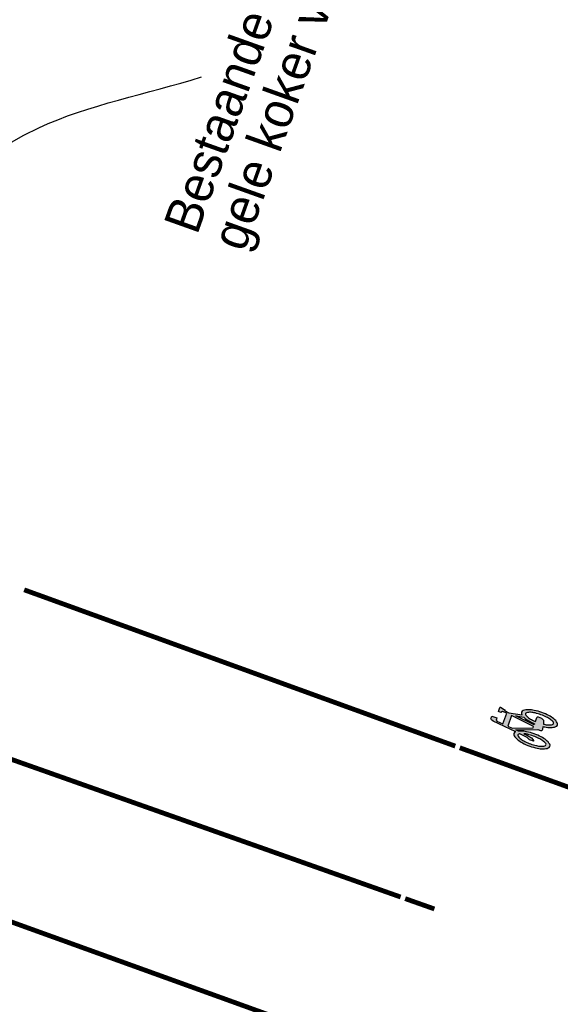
# Model space of a CAD drawing. Header units: metres. Extents: x 136326 to 138181, y 453212 to 454732.
# Tile 31 of 55: x 136621 to 136632, y 453901 to 453922. Entities that reach past the tile are written whole.
import ezdxf

# ---------------------------------------------------------------- set-up
doc = ezdxf.new("R2010")
doc.units = ezdxf.units.M
doc.linetypes.add('LIJN1-1', pattern=[2, 1, -1])
for name, color, linetype in [('-DR-nw-inr-bebording-txt', 2, 'Continuous'), ('-DR-nw-inr-verkeersbordpaal', 7, 'Continuous'), ('-DR-nw-mk-streep 1-1', 250, 'LIJN1-1'), ('-DR-nw-mk-streep ononderbroken', 7, 'Continuous'), ('-DR-nw-mk-symbolen', 7, 'Continuous')]:
    doc.layers.add(name, color=color, linetype=linetype)
doc.styles.add('Drong', font='txt', dxfattribs={"height": 1.8})
doc.styles.add('eurostile', font='txt')
doc.dimstyles.new('Drong', dxfattribs={"dimtxt": 1.8, "dimasz": 2.5, "dimexe": 0, "dimexo": 0, "dimgap": 0.9, "dimtad": 1, "dimzin": 0, "dimdsep": 46, "dimtxsty": 'Drong', "dimblk": 'dimblk-wit', "dimcen": 0, "dimse1": 1, "dimse2": 1, "dimclrd": 256, "dimclre": 1, "dimclrt": 7, "dimadec": 0, "dimazin": 0, "dimtfac": 1, "dimtmove": 0, "dimatfit": 3, "dimfxl": 1, "dimtolj": 1, "dimtzin": 0, "dimarcsym": 0})

# ---------------------------------------------------------------- blocks, each defined once
blk = doc.blocks.new('N-SVW-MARKERING_SYMBOOL_FIETS_1.35')
h = blk.add_hatch(color=256)
h.paths.add_polyline_path([(-0.04499837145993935, 1.349999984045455), (-0.06976901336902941, 1.349999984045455), (-0.06976901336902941, 1.35), (-0.0945396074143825, 1.35, 0.2360683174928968), (-0.1193102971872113, 1.325229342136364), (-0.131695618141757, 1.288073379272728), (-0.1832587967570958, 0.7663029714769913, 0.006813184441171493), (-0.1885121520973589, 0.7728116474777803, 0.2231196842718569), (-0.2307781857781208, 0.7926605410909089, 0.2231196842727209), (-0.2730442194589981, 0.7728116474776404, 0.09064812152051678), (-0.3271133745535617, 0.6765780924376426, 0.04745077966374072), (-0.3555239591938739, 0.5585754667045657, 0.03537354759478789), (-0.3670167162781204, 0.3963302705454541, 0.03537354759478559), (-0.3555239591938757, 0.2340850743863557, 0.04745077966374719), (-0.3271133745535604, 0.1160824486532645, 0.09064812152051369), (-0.2730442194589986, 0.01984889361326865, 0.2231196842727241), (-0.2307781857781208, -2.710505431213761e-20, 0.223119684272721), (-0.1885121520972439, 0.01984889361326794, 0.0906481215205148), (-0.1344429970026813, 0.116082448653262, 0.04745077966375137), (-0.1060324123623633, 0.2340850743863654, 0.03537354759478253), (-0.0945396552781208, 0.3963302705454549, 0.03537354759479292), (-0.1060324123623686, 0.5585754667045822, 0.04745077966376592), (-0.1344429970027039, 0.6765780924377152, 0.038863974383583), (-0.1533803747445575, 0.7202944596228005), (-0.1478054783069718, 0.7834766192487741), (0.01692823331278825, 0.3546412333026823), (0.01692823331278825, 0.2972477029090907, 0.5446649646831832), (0.05408419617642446, 0.2600917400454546), (0.1103382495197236, 0.2722041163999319, 0.008345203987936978), (0.1151182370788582, 0.2340850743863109, 0.04745077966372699), (0.1435288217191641, 0.1160824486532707, 0.09064812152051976), (0.1975979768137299, 0.01984889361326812, 0.2231196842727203), (0.2398640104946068, -2.710505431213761e-20, 0.2231196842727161), (0.2821300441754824, 0.01984889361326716, 0.09064812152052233), (0.336199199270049, 0.1160824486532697, 0.04745077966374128), (0.3646097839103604, 0.2340850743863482, 0.03537354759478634), (0.376102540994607, 0.3963302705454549, 0.03537354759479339), (0.3646097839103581, 0.5585754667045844, 0.04745077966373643), (0.3361991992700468, 0.6765780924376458, 0.09064812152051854), (0.2821300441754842, 0.7728116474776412, 0.22311968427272), (0.2398640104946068, 0.7926605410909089, 0.2231196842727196), (0.1975979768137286, 0.7728116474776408, 0.006813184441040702), (0.1923446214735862, 0.7663029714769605), (0.1407814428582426, 1.040366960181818), (0.1531667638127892, 1.139449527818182), (0.165552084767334, 1.127064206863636), (0.1903227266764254, 1.238532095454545, 0.5489458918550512), (0.1779374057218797, 1.25091741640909), (0.091240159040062, 1.25091741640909), (0.091240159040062, 1.201376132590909), (0.1226163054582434, 1.169999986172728), (0.1160108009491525, 1.077522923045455), (-0.1218602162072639, 1.077522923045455), (-0.1098166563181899, 1.214016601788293, -0.2817769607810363), (-0.06976901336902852, 1.238532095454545), (-0.04499837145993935, 1.238532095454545)])
h.paths.add_polyline_path([(0.1036254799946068, 0.9660550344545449), (0.04169887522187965, 0.4582568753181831), (0.01692823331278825, 0.4582568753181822), (-0.1403706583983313, 0.8677379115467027), (-0.131695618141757, 0.966055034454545)], flags=16)
h.paths.add_polyline_path([(0.1283961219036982, 0.8793577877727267), (0.1608345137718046, 0.7171658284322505, 0.03598583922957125), (0.1435288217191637, 0.6765780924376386, 0.04745077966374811), (0.1151182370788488, 0.5585754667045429, 0.02190482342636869), (0.1052926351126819, 0.4582568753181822), (0.07885483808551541, 0.4582568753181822)], flags=16)
h.paths.add_polyline_path([(-0.2051783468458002, 0.6923682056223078, -0.01664003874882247), (-0.1957776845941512, 0.677412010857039), (-0.2183928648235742, 0.5077981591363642), (-0.2431635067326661, 0.4458715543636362), (-0.2431635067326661, 0.3715596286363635, 0.7207592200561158), (-0.2307781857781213, 0.3591743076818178, 0.1622776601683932), (-0.2183928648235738, 0.3715596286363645), (-0.1936222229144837, 0.4211009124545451), (-0.1688515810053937, 0.5449541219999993), (-0.1643679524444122, 0.5957685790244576, -0.03090717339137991), (-0.1514351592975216, 0.5235743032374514, -0.02887400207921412), (-0.1440809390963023, 0.3963302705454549, -0.0288740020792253), (-0.1514351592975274, 0.2690862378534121, -0.03940657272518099), (-0.169473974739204, 0.177386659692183, -0.08052682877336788), (-0.2051783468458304, 0.1002923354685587, -0.249059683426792), (-0.2307781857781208, 0.08669724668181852, -0.2490596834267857), (-0.2563780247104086, 0.100292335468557, -0.08052682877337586), (-0.2920823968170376, 0.1773866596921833, -0.03940657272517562), (-0.3101212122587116, 0.269086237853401, -0.02887400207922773), (-0.3174754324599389, 0.3963302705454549, -0.02887400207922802), (-0.310121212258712, 0.5235743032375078, -0.03940657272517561), (-0.2920823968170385, 0.615273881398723, -0.08052682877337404), (-0.256378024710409, 0.692368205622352, -0.2490596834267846), (-0.2307781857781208, 0.7059632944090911, -0.2490596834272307)], flags=16)
h.paths.add_polyline_path([(0.2398640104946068, 0.7059632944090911, -0.2490596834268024), (0.2654638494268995, 0.6923682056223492, -0.08052682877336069), (0.3011682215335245, 0.6152738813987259, -0.03940657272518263), (0.3192070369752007, 0.5235743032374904, -0.02887400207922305), (0.3265612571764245, 0.3963302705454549, -0.02887400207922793), (0.3192070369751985, 0.2690862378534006, -0.03940657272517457), (0.301168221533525, 0.1773866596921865, -0.08052682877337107), (0.2654638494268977, 0.100292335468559, -0.2490596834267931), (0.2398640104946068, 0.08669724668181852, -0.2490596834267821), (0.214264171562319, 0.1002923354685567, -0.08052682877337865), (0.1785597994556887, 0.1773866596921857, -0.03940657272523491), (0.1605209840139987, 0.2690862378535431, -0.003097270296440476), (0.1590287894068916, 0.2826879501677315), (0.2398640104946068, 0.3096330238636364), (0.2646346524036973, 0.3591743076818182), (0.2646346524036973, 0.4334862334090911, 0.4142135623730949), (0.2398640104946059, 0.4582568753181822), (0.1549042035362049, 0.4582568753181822, -0.01484253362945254), (0.160520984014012, 0.5235743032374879, -0.0394065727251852), (0.1785597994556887, 0.6152738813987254, -0.08052682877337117), (0.2142641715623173, 0.6923682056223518, -0.2490596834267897)], flags=16)
for points in [[(-0.1832587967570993, 0.7663029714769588), (-0.131695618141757, 1.288073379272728), (-0.1193102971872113, 1.325229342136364, -0.4142135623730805), (-0.06976901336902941, 1.349999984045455), (-0.04499837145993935, 1.349999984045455), (-0.04499837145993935, 1.238532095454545), (-0.06976901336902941, 1.238532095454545, 0.2817769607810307), (-0.1098166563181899, 1.214016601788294), (-0.1218602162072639, 1.077522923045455), (0.1160108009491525, 1.077522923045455), (0.1226163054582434, 1.169999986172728), (0.091240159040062, 1.201376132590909), (0.091240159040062, 1.25091741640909), (0.1779374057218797, 1.25091741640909, -0.5489458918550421), (0.1903227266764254, 1.238532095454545), (0.165552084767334, 1.127064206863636), (0.1531667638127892, 1.139449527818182), (0.1407814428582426, 1.040366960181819), (0.1923446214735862, 0.7663029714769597)], [(-0.1885121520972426, 0.7728116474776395, 0.22311968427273), (-0.2307781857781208, 0.7926605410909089, 0.2231196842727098), (-0.2730442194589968, 0.7728116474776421, 0.09064812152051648), (-0.3271133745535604, 0.676578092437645, 0.04745077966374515), (-0.3555239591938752, 0.558575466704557, 0.03537354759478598), (-0.3670167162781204, 0.3963302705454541, 0.0353735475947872), (-0.3555239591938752, 0.2340850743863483, 0.04745077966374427), (-0.3271133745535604, 0.1160824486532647, 0.09064812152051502), (-0.2730442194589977, 0.01984889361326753, 0.2231196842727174), (-0.2307781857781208, -2.710505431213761e-20, 0.2231196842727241), (-0.1885121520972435, 0.01984889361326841, 0.09064812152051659), (-0.1344429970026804, 0.1160824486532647, 0.04745077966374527), (-0.106032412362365, 0.2340850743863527, 0.03537354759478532), (-0.0945396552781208, 0.3963302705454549, 0.03537354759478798), (-0.1060324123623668, 0.5585754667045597, 0.04745077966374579), (-0.1344429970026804, 0.676578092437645, 0.03886397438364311), (-0.1533803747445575, 0.7202944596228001), (-0.1478054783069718, 0.7834766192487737), (0.01692823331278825, 0.3546412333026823), (0.01692823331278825, 0.2972477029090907, 0.544664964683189), (0.0540841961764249, 0.2600917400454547), (0.1103382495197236, 0.2722041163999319, 0.008345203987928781), (0.1151182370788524, 0.2340850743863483, 0.04745077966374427), (0.1435288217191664, 0.1160824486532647, 0.09064812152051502), (0.1975979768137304, 0.01984889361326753, 0.2231196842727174), (0.2398640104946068, -2.710505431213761e-20, 0.2231196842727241), (0.2821300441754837, 0.01984889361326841, 0.09064812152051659), (0.3361991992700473, 0.1160824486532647, 0.04745077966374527), (0.3646097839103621, 0.2340850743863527, 0.03537354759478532), (0.376102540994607, 0.3963302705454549, 0.03537354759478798), (0.3646097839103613, 0.5585754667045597, 0.04745077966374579), (0.3361991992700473, 0.676578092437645, 0.09064812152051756), (0.2821300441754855, 0.7728116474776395, 0.22311968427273), (0.2398640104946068, 0.7926605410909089, 0.2231196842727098), (0.1975979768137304, 0.7728116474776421)]]:
    blk.add_lwpolyline(points, format="xyb")
blk.add_lwpolyline([(-0.1403706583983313, 0.8677379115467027), (0.01692823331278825, 0.4582568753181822), (0.04169887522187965, 0.4582568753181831), (0.1036254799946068, 0.966055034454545), (-0.131695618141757, 0.966055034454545)], close=True)
for points in [[(0.1608345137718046, 0.7171658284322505, 0.03598583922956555), (0.1435288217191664, 0.676578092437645, 0.04745077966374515), (0.1151182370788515, 0.558575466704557, 0.02190482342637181), (0.1052926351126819, 0.4582568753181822), (0.07885483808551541, 0.4582568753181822), (0.1283961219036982, 0.8793577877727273)], [(-0.1643679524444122, 0.5957685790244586), (-0.1688515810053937, 0.5449541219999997), (-0.1936222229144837, 0.4211009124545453), (-0.2183928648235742, 0.3715596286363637, -0.1622776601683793), (-0.2307781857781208, 0.359174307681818, -0.7207592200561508), (-0.2431635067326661, 0.3715596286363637), (-0.2431635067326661, 0.4458715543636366), (-0.2183928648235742, 0.5077981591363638), (-0.1957776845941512, 0.6774120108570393, 0.01664003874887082), (-0.205178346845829, 0.6923682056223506, 0.2490596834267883), (-0.2307781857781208, 0.7059632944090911, 0.2490596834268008), (-0.2563780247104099, 0.6923682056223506, 0.08052682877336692), (-0.2920823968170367, 0.6152738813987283, 0.0394065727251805), (-0.3101212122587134, 0.523574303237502, 0.02887400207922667), (-0.3174754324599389, 0.3963302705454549, 0.02887400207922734), (-0.3101212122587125, 0.2690862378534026, 0.03940657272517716), (-0.2920823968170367, 0.1773866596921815, 0.08052682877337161), (-0.2563780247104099, 0.1002923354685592, 0.2490596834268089), (-0.2307781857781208, 0.08669724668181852, 0.2490596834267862), (-0.2051783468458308, 0.1002923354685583, 0.08052682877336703), (-0.169473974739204, 0.1773866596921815, 0.0394065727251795), (-0.1514351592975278, 0.2690862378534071, 0.02887400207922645), (-0.1440809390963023, 0.3963302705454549, 0.02887400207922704), (-0.1514351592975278, 0.523574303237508, 0.0309071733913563)], [(0.3265612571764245, 0.3963302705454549, 0.02887400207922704), (0.3192070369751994, 0.523574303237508, 0.0394065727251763), (0.3011682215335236, 0.6152738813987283, 0.08052682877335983), (0.2654638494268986, 0.6923682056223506, 0.2490596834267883), (0.2398640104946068, 0.7059632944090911, 0.2490596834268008), (0.2142641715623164, 0.6923682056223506, 0.08052682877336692), (0.17855979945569, 0.6152738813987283, 0.0394065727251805), (0.1605209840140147, 0.523574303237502, 0.01484253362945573), (0.1549042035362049, 0.4582568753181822), (0.2398640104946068, 0.4582568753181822, -0.4142135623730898), (0.2646346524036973, 0.4334862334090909), (0.2646346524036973, 0.359174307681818), (0.2398640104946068, 0.3096330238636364), (0.1590287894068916, 0.2826879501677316, 0.003097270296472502), (0.1605209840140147, 0.2690862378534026, 0.03940657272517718), (0.17855979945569, 0.1773866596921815, 0.0805268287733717), (0.2142641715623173, 0.1002923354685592, 0.2490596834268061), (0.2398640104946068, 0.08669724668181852, 0.2490596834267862), (0.2654638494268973, 0.1002923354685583, 0.08052682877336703), (0.3011682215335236, 0.1773866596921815, 0.0394065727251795), (0.3192070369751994, 0.2690862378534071, 0.02887400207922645)]]:
    blk.add_lwpolyline(points, format="xyb", close=True)
for centre, radius, start, end in [((-0.4247008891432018, 0.5768019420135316), 0.3069282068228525, 38.12735981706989, 39.68880251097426), ((0.4337867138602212, 0.5768019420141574), 0.3069282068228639, 140.3111974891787, 141.8726401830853)]:
    blk.add_arc(centre, radius, start, end)
blk = doc.blocks.new('dimblk-wit')
at = {"color": 7}
blk.add_line((2.842170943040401e-14, -0.3333333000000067), (-2.842170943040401e-14, 0.3333333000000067), dxfattribs=at)
blk.add_solid([(0, 0), (-0.7999999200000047, 0.1999999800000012), (-0.7999999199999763, -0.1999999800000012)], dxfattribs=at)

msp = doc.modelspace()

# ---------------------------------------------------------------- linework, layer by layer
at = {"layer": '-DR-nw-mk-streep 1-1', "const_width": 0.1, "flags": 128}
msp.add_lwpolyline([(136641.2734529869, 453902.6038119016), (136630.1354498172, 453906.6435461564)], dxfattribs=at)
msp.add_lwpolyline([(136615.8018707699, 453904.7111880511, -0.01871401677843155), (136618.59218306, 453903.8241422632), (136639.0262275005, 453896.4459593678)], format="xyb", dxfattribs=at)
at = {"layer": '-DR-nw-mk-streep ononderbroken', "const_width": 0.1, "flags": 128}
for points in [[(136621.0805788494, 453909.9279736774), (136630.0414424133, 453906.6776432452)], [(136619.92966145, 453906.7152723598), (136628.9054297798, 453903.5398463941)], [(136628.9997065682, 453903.5064933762), (136629.6069917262, 453903.2916494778)]]:
    msp.add_lwpolyline(points, dxfattribs=at)

# ---------------------------------------------------------------- block references
at = {"layer": '-DR-nw-mk-symbolen', "rotation": 70.33562535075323}
msp.add_blockref('N-SVW-MARKERING_SYMBOOL_FIETS_1.35', (136632.0858821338, 453906.8897539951), dxfattribs=at)

# ---------------------------------------------------------------- texts
at = {"layer": '-DR-nw-inr-bebording-txt', "insert": (136625.8711568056, 453916.8603271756), "char_height": 0.75, "attachment_point": 7, "rotation": 70.33562535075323, "line_spacing_factor": 0.8360563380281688, "style": 'eurostile'}
msp.add_mtext('Bestaande D2r + \\Pgele koker verplaatsen', dxfattribs=at)

# ---------------------------------------------------------------- leaders
at = {"layer": '-DR-nw-inr-verkeersbordpaal', "path_type": 1}
msp.add_leader([(136614.0287201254, 453910.720806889), (136621.3823979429, 453919.5344110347), (136624.7644510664, 453920.5920877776)], dimstyle='Drong', override={"dimscale": 0.05, "dimasz": 10}, dxfattribs=at)

doc.saveas('drawing.dxf')
